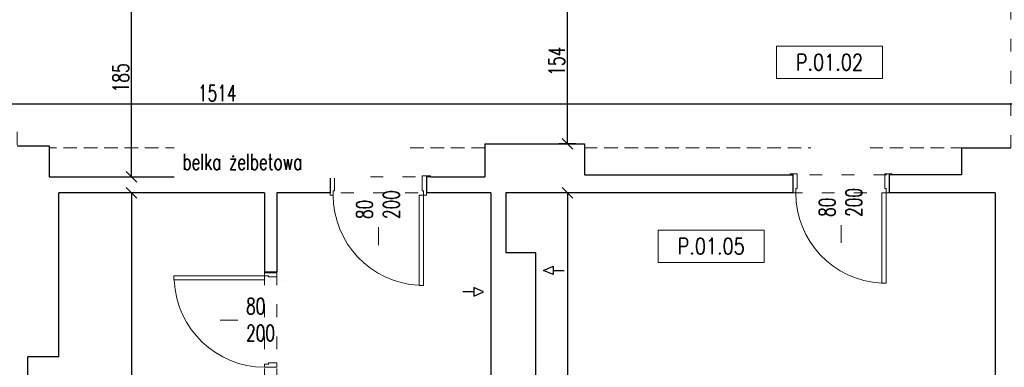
# Model space of a CAD drawing. Header units: inches. Extents: x 4551 to 8756, y -20806 to 359.
# Tile 12 of 35: x 5986 to 6905, y -8232 to -7907. Entities that reach past the tile are written whole.
import ezdxf

# ---------------------------------------------------------------- set-up
doc = ezdxf.new("R2010")
doc.units = ezdxf.units.IN
doc.header["$MEASUREMENT"] = 0
doc.linetypes.add('ACAD_ISO03W100', pattern=[30, 12, -18])
doc.linetypes.add('HIDDEN', pattern=[9.525, 6.35, -3.175])
doc.layers.add('0_RID_NIEDRUKOWALNA', color=7, linetype='ACAD_ISO03W100', lineweight=0, plot=False)
for name, color, linetype, lineweight in [('0_RID_STOLARKA', 7, 'Continuous', 5), ('0_RID_WIDOK', 252, 'Continuous', 5), ('0_RID_WYP SANIT', 146, 'Continuous', 5), ('A-AREA-IDEN', 202, 'Continuous', 9), ('A_opisy-stolarka', 7, 'Continuous', 9), ('K-MUR', 1, 'Continuous', 30), ('K-WYMIARY', 150, 'Continuous', 5)]:
    doc.layers.add(name, color=color, linetype=linetype, lineweight=lineweight)
doc.styles.add('RomanS', font='romans.shx', dxfattribs={"width": 0.8})
doc.styles.add('standard_1', font='romans.shx', dxfattribs={"width": 0.7})
doc.dimstyles.new('ISO-100', dxfattribs={"dimtxt": 15, "dimasz": 10, "dimexe": 8, "dimexo": 0.425, "dimgap": 2.5, "dimtad": 1, "dimdec": 1, "dimrnd": 0.5, "dimtxsty": 'standard_1', "dimblk": 'OBLIQUE', "dimcen": 10, "dimadec": 0, "dimazin": 0, "dimtfac": 1, "dimtdec": 0, "dimtmove": 0, "dimatfit": 3, "dimldrblk": 'OBLIQUE', "dimfxl": 8, "dimfxlon": 1, "dimarcsym": 0})

# ---------------------------------------------------------------- blocks, each defined once
blk = doc.blocks.new('_Oblique')
at = {"color": 0, "linetype": 'ByBlock', "lineweight": -2}
blk.add_line((-0.5, -0.5), (0.5, 0.5), dxfattribs=at)
blk = doc.blocks.new('*D318')
at = {"layer": 'Defpoints', "color": 0}
for p in [(6927.13, -7869.17), (6927.13, -7986), (5413.13, -8025.17)]:
    blk.add_point(p, dxfattribs=at)
at = {"layer": 'K-WYMIARY', "color": 0, "lineweight": -2}
for p, q in [((5413.13, -7994), (5413.13, -7978)), ((6927.13, -7978), (6927.13, -7994)), ((5413.13, -7986), (6927.13, -7986))]:
    blk.add_line(p, q, dxfattribs=at)
at = {"layer": 'K-WYMIARY', "color": 0, "lineweight": -2, "xscale": 10, "yscale": 10, "zscale": 10, "rotation": 180}
blk.add_blockref('_Oblique', (5413.13, -7986), dxfattribs=at)
at = {"layer": 'K-WYMIARY', "color": 0, "lineweight": -2, "xscale": 10, "yscale": 10, "zscale": 10}
blk.add_blockref('_Oblique', (6927.13, -7986), dxfattribs=at)
at = {"layer": 'K-WYMIARY', "color": 0, "insert": (6170.13, -7976), "char_height": 15, "attachment_point": 5, "style": 'standard_1'}
blk.add_mtext('1514', dxfattribs=at)
blk = doc.blocks.new('*D323')
at = {"layer": 'Defpoints', "color": 0}
for p in [(6497.13, -7869.17), (6532.13, -7869.17), (6532.13, -8023.17)]:
    blk.add_point(p, dxfattribs=at)
at = {"layer": 'K-WYMIARY', "color": 0, "lineweight": -2}
for p, q in [((6505.13, -7869.17), (6489.13, -7869.17)), ((6497.13, -8023.17), (6497.13, -7869.17)), ((6505.13, -8023.17), (6489.13, -8023.17))]:
    blk.add_line(p, q, dxfattribs=at)
at = {"layer": 'K-WYMIARY', "color": 0, "lineweight": -2, "xscale": 10, "yscale": 10, "zscale": 10}
for p, rotation in [((6497.13, -7869.17), 90), ((6497.13, -8023.17), 270)]:
    blk.add_blockref('_Oblique', p, dxfattribs=dict(at, rotation=rotation))
at = {"layer": 'K-WYMIARY', "color": 0, "insert": (6487.13, -7946.17), "char_height": 15, "attachment_point": 5, "rotation": 90, "style": 'standard_1'}
blk.add_mtext('154', dxfattribs=at)
blk = doc.blocks.new('*D324')
at = {"layer": 'Defpoints', "color": 0}
for p in [(6013.13, -7869.17), (6090, -7869.17), (6013.13, -8054.17)]:
    blk.add_point(p, dxfattribs=at)
at = {"layer": 'K-WYMIARY', "color": 0, "lineweight": -2}
for p, q in [((6082, -7869.17), (6098, -7869.17)), ((6090, -8054.17), (6090, -7869.17)), ((6082, -8054.17), (6098, -8054.17))]:
    blk.add_line(p, q, dxfattribs=at)
at = {"layer": 'K-WYMIARY', "color": 0, "lineweight": -2, "xscale": 10, "yscale": 10, "zscale": 10}
for p, rotation in [((6090, -7869.17), 90), ((6090, -8054.17), 270)]:
    blk.add_blockref('_Oblique', p, dxfattribs=dict(at, rotation=rotation))
at = {"layer": 'K-WYMIARY', "color": 0, "insert": (6080, -7961.67), "char_height": 15, "attachment_point": 5, "rotation": 90, "style": 'standard_1'}
blk.add_mtext('185', dxfattribs=at)
blk = doc.blocks.new('*D328')
at = {"layer": 'Defpoints', "color": 0}
for p in [(6214.13, -8069.17), (6090, -8575.17), (6195.13, -8575.17)]:
    blk.add_point(p, dxfattribs=at)
at = {"layer": 'K-WYMIARY', "color": 0, "lineweight": -2}
for p, q in [((6098, -8069.17), (6082, -8069.17)), ((6090, -8069.17), (6090, -8575.17)), ((6098, -8575.17), (6082, -8575.17))]:
    blk.add_line(p, q, dxfattribs=at)
at = {"layer": 'K-WYMIARY', "color": 0, "lineweight": -2, "xscale": 10, "yscale": 10, "zscale": 10}
for p, rotation in [((6090, -8069.17), 90), ((6090, -8575.17), 270)]:
    blk.add_blockref('_Oblique', p, dxfattribs=dict(at, rotation=rotation))
at = {"layer": 'K-WYMIARY', "color": 0, "insert": (6080, -8322.17), "char_height": 15, "attachment_point": 5, "rotation": 90, "style": 'standard_1'}
blk.add_mtext('506', dxfattribs=at)
blk = doc.blocks.new('*D330')
at = {"layer": 'Defpoints', "color": 0}
for p in [(6602.27, -8069.17), (6497.13, -8575.17), (6602.27, -8575.17)]:
    blk.add_point(p, dxfattribs=at)
at = {"layer": 'K-WYMIARY', "color": 0, "lineweight": -2}
for p, q in [((6505.13, -8069.17), (6489.13, -8069.17)), ((6497.13, -8069.17), (6497.13, -8575.17)), ((6505.13, -8575.17), (6489.13, -8575.17))]:
    blk.add_line(p, q, dxfattribs=at)
at = {"layer": 'K-WYMIARY', "color": 0, "lineweight": -2, "xscale": 10, "yscale": 10, "zscale": 10}
for p, rotation in [((6497.13, -8069.17), 90), ((6497.13, -8575.17), 270)]:
    blk.add_blockref('_Oblique', p, dxfattribs=dict(at, rotation=rotation))
at = {"layer": 'K-WYMIARY', "color": 0, "insert": (6487.13, -8322.17), "char_height": 15, "attachment_point": 5, "rotation": 90, "style": 'standard_1'}
blk.add_mtext('506', dxfattribs=at)

msp = doc.modelspace()

# ---------------------------------------------------------------- linework, layer by layer
at = {"layer": '0_RID_STOLARKA'}
for p, q in [((6320.63, -8023.83), (6320.63, -8117.81)), ((6752.63, -8021.83), (6752.63, -8115.81)), ((6275.63, -8071.17), (6275.63, -8053.17)), ((6275.63, -8053.17), (6279.63, -8053.17)), ((6275.63, -8071.17), (6275.63, -8053.17)), ((6275.63, -8071.17), (6275.63, -8053.17)), ((6279.63, -8053.17), (6279.63, -8067.17)), ((6361.63, -8067.17), (6361.63, -8053.17)), ((6361.63, -8053.17), (6365.63, -8053.17)), ((6365.63, -8071.17), (6365.63, -8053.17)), ((6365.63, -8053.17), (6365.63, -8071.17)), ((6365.63, -8071.17), (6365.63, -8053.17)), ((6707.63, -8069.17), (6707.63, -8051.17)), ((6707.63, -8051.17), (6711.63, -8051.17)), ((6707.63, -8069.17), (6707.63, -8051.17)), ((6707.63, -8069.17), (6707.63, -8051.17)), ((6711.63, -8051.17), (6711.63, -8065.17)), ((6793.63, -8065.17), (6793.63, -8051.17)), ((6793.63, -8051.17), (6797.63, -8051.17)), ((6797.63, -8069.17), (6797.63, -8051.17)), ((6797.63, -8051.17), (6797.63, -8069.17)), ((6797.63, -8069.17), (6797.63, -8051.17)), ((6278.43, -8071.17), (6275.63, -8071.17)), ((6279.63, -8067.17), (6278.43, -8067.17)), ((6278.43, -8067.17), (6278.43, -8071.17)), ((6358.83, -8155.57), (6358.83, -8071.17)), ((6358.83, -8071.17), (6362.83, -8071.17)), ((6362.83, -8067.17), (6361.63, -8067.17)), ((6362.83, -8071.17), (6362.83, -8067.17)), ((6365.63, -8071.17), (6362.83, -8071.17)), ((6362.83, -8071.17), (6362.83, -8155.57)), ((6710.43, -8069.17), (6707.63, -8069.17)), ((6711.63, -8065.17), (6710.43, -8065.17)), ((6710.43, -8065.17), (6710.43, -8069.17)), ((6790.83, -8153.57), (6790.83, -8069.17)), ((6790.83, -8069.17), (6794.83, -8069.17)), ((6794.83, -8065.17), (6793.63, -8065.17)), ((6794.83, -8069.17), (6794.83, -8065.17)), ((6797.63, -8069.17), (6794.83, -8069.17)), ((6794.83, -8069.17), (6794.83, -8153.57)), ((6214.13, -8146.47), (6129.73, -8146.47)), ((6129.73, -8146.47), (6129.73, -8150.47)), ((6214.13, -8143.67), (6224.13, -8143.67)), ((6214.13, -8143.67), (6214.13, -8146.47)), ((6225.63, -8143.67), (6214.13, -8143.67)), ((6214.13, -8143.67), (6225.63, -8143.67)), ((6214.13, -8146.47), (6218.13, -8146.47)), ((6214.13, -8150.47), (6214.13, -8146.47)), ((6218.13, -8146.47), (6218.13, -8147.67)), ((6225.63, -8147.67), (6225.63, -8143.67)), ((6129.73, -8150.47), (6214.13, -8150.47)), ((6218.13, -8147.67), (6225.63, -8147.67)), ((6362.83, -8155.57), (6358.83, -8155.57)), ((6794.83, -8153.57), (6790.83, -8153.57)), ((6266.87, -8187.92), (6172.89, -8187.92)), ((6218.13, -8229.12), (6214.13, -8229.12)), ((6214.13, -8229.12), (6214.13, -8231.92)), ((6218.13, -8227.92), (6218.13, -8229.12)), ((6225.63, -8227.92), (6218.13, -8227.92)), ((6225.63, -8231.92), (6225.63, -8227.92)), ((6214.13, -8231.92), (6224.13, -8231.92)), ((6214.13, -8231.92), (6225.63, -8231.92)), ((6214.13, -8231.92), (6225.63, -8231.92))]:
    msp.add_line(p, q, dxfattribs=at)
for points in [[(6275.63, -8053.17), (6272.13, -8053.17), (6272.13, -8054.17), (6275.63, -8054.17)], [(6369.13, -8053.17), (6365.63, -8053.17), (6365.63, -8054.17), (6369.13, -8054.17)], [(6707.63, -8051.17), (6705.13, -8051.17), (6705.13, -8052.17), (6707.63, -8052.17)], [(6800.13, -8051.17), (6797.63, -8051.17), (6797.63, -8052.17), (6800.13, -8052.17)]]:
    msp.add_lwpolyline(points, close=True, dxfattribs=at)
at = {"layer": '0_RID_STOLARKA', "extrusion": (0, 0, -1)}
for centre in [(6362.83, -8071.17), (6794.83, -8069.17)]:
    msp.add_ellipse(centre, major_axis=(84.4, 0), ratio=1, start_param=1.624586, end_param=3.141593, dxfattribs=at)
at = {"layer": '0_RID_STOLARKA'}
msp.add_ellipse((6214.13, -8146.47), major_axis=(0, -85.45), ratio=0.987725, start_param=4.766178, end_param=6.283185, dxfattribs=at)
at = {"layer": '0_RID_WIDOK', "linetype": 'HIDDEN', "lineweight": 9, "ltscale": 2}
for p, q in [((6420.13, -8027.17), (6013.13, -8027.17)), ((7325.13, -8027.17), (6513.13, -8027.17))]:
    msp.add_line(p, q, dxfattribs=at)
at = {"layer": '0_RID_WIDOK', "color": 6, "lineweight": 30}
for points in [[(6483.77, -8141.46), (6483.77, -8145.46), (6474.88, -8141.46), (6483.77, -8137.46), (6483.77, -8141.46), (6494.15, -8141.46)], [(6409.8, -8161.46), (6409.8, -8165.46), (6418.69, -8161.46), (6409.8, -8157.46), (6409.8, -8161.46), (6399.42, -8161.46)]]:
    msp.add_lwpolyline(points, dxfattribs=at)
at = {"layer": '0_RID_WYP SANIT'}
for points in [[(6357.02, -8054.35), (6357.02, -8054.35)], [(6789.02, -8052.35), (6789.02, -8052.35)], [(6230.95, -8152.28), (6230.95, -8152.28)]]:
    msp.add_lwpolyline(points, close=True, dxfattribs=at)
at = {"layer": 'K-MUR'}
for p, q in [((5983.13, -8025.17), (6013.13, -8025.17)), ((6013.13, -8025.17), (6013.13, -8054.17)), ((6420.13, -8023.17), (6420.13, -8054.17)), ((6513.13, -8023.17), (6513.13, -8052.17)), ((6865.13, -8027.17), (6865.13, -8052.17)), ((6275.63, -8054.17), (6275.63, -8069.17)), ((6365.63, -8054.17), (6365.63, -8069.17)), ((6707.63, -8052.17), (6707.63, -8069.17)), ((6797.63, -8052.17), (6797.63, -8069.17)), ((6214.13, -8069.17), (6214.13, -8143.17)), ((6225.63, -8069.17), (6225.63, -8143.17)), ((6425.63, -8069.17), (6425.63, -8575.17)), ((6439.63, -8069.17), (6439.63, -8125.17)), ((6896.63, -8069.17), (6896.63, -8575.17)), ((6467.63, -8261.17), (6467.63, -8125.17)), ((6225.63, -8143.17), (6214.13, -8143.17))]:
    msp.add_line(p, q, dxfattribs=at)
for points in [[(6420.13, -8023.17), (6513.13, -8023.17)], [(6865.13, -8027.17), (6911.13, -8027.17)], [(6013.13, -8054.17), (6275.63, -8054.17)], [(6369.13, -8054.17), (6420.13, -8054.17)], [(6513.13, -8052.17), (6707.63, -8052.17)], [(6865.13, -8052.17), (6797.63, -8052.17)], [(6214.13, -8069.17), (6046.13, -8069.17), (6022.13, -8069.17)], [(6022.13, -8222.17), (6022.13, -8069.17)], [(6275.63, -8069.17), (6225.63, -8069.17)], [(6425.63, -8069.17), (6369.13, -8069.17), (6365.63, -8069.17)], [(6707.63, -8069.17), (6439.63, -8069.17)], [(6896.63, -8069.17), (6797.63, -8069.17)], [(6467.63, -8125.17), (6439.63, -8125.17)], [(5993.13, -8575.17), (5993.13, -8222.17)], [(6022.13, -8222.17), (5993.13, -8222.17)]]:
    msp.add_lwpolyline(points, dxfattribs=at)

# ---------------------------------------------------------------- texts
at = {"layer": 'A-AREA-IDEN', "lineweight": 18, "char_height": 15.12, "width": 83.9119, "attachment_point": 5, "line_spacing_factor": 0.964689, "style": 'RomanS', "bg_fill": 16}
for s, insert in [('P.01.02', (6741.82, -7947.16)), ('P.01.05', (6631.39, -8118.92))]:
    msp.add_mtext(s, dxfattribs=dict(at, insert=insert))

# ---------------------------------------------------------------- dimensions: what is measured, and where the dimension line sits
at = {"layer": 'K-WYMIARY'}
dim = msp.add_linear_dim(base=(6927.13, -7986), p1=(5413.13, -8025.17), p2=(6927.13, -7869.17), dimstyle='ISO-100', dxfattribs=at)
dim.commit()
dim.dimension.update_dxf_attribs({"geometry": '*D318', "text_midpoint": (6170.13, -7976)})
for base, p1, p2, picture, middle in [((6090, -7869.17), (6013.13, -8054.17), (6013.13, -7869.17), '*D324', (6080, -7961.67)), ((6497.13, -7869.17), (6532.13, -8023.17), (6532.13, -7869.17), '*D323', (6487.13, -7946.17)), ((6497.13, -8575.17), (6602.27, -8069.17), (6602.27, -8575.17), '*D330', (6487.13, -8322.17))]:
    dim = msp.add_linear_dim(base=base, p1=p1, p2=p2, angle=90, dimstyle='ISO-100', dxfattribs=at)
    dim.commit()
    dim.dimension.update_dxf_attribs({"geometry": picture, "text_midpoint": middle})

# ---------------------------------------------------------------- next in the draw order: texts
at = {"layer": '0_RID_STOLARKA', "char_height": 15, "width": 86.1308, "attachment_point": 7, "rotation": 90, "style": 'standard_1', "bg_fill": 2}
for insert in [(6340.19, -8093.56), (6772.19, -8091.56)]:
    msp.add_mtext('80\\P200', dxfattribs=dict(at, insert=insert))
at = {"layer": '0_RID_STOLARKA', "insert": (6197.05, -8207.48), "char_height": 15, "width": 86.1308, "attachment_point": 7, "style": 'standard_1', "bg_fill": 2}
msp.add_mtext('80\\P200', dxfattribs=at)

# ---------------------------------------------------------------- next in the draw order: linework, layer by layer
at = {"layer": '0_RID_NIEDRUKOWALNA'}
for points in [[(6911.13, -7869.17), (5413.13, -7869.17), (5413.13, -8025.17), (5965.13, -8025.17), (5965.13, -8012.17), (5983.13, -8012.17), (5983.13, -8025.17), (6013.13, -8025.17), (6013.13, -8054.17), (6420.13, -8054.17), (6420.13, -8023.17), (6513.13, -8023.17), (6513.13, -8052.17), (6865.13, -8052.17), (6865.13, -8027.17), (6911.13, -8027.17), (6911.13, -7869.17)], [(5993.13, -8575.17), (6214.13, -8575.17), (6214.13, -8069.17), (6022.13, -8069.17), (6022.13, -8222.17), (5993.13, -8222.17), (5993.13, -8575.17)], [(6439.63, -8575.17), (6896.63, -8575.17), (6896.63, -8069.17), (6439.63, -8069.17), (6439.63, -8125.17), (6467.63, -8125.17), (6467.63, -8261.17), (6509.63, -8261.17), (6509.63, -8346.17), (6439.63, -8346.17), (6439.63, -8575.17)]]:
    msp.add_lwpolyline(points, dxfattribs=at)
msp.add_lwpolyline([(6225.63, -8069.17), (6425.63, -8069.17), (6425.63, -8575.17), (6225.63, -8575.17)], close=True, dxfattribs=at)

# ---------------------------------------------------------------- next in the draw order: dimensions: what is measured, and where the dimension line sits
at = {"layer": 'K-WYMIARY'}
dim = msp.add_linear_dim(base=(6090, -8575.17), p1=(6214.13, -8069.17), p2=(6195.13, -8575.17), angle=90, dimstyle='ISO-100', dxfattribs=at)
dim.commit()
dim.dimension.update_dxf_attribs({"geometry": '*D328', "text_midpoint": (6080, -8322.17)})

# ---------------------------------------------------------------- next in the draw order: texts
at = {"layer": 'A_opisy-stolarka', "insert": (6137.62, -8032.64), "char_height": 15, "width": 165.5341, "attachment_point": 1, "style": 'standard_1', "bg_fill": 2}
msp.add_mtext('\\pxsm0.8;{\\Fromans.shx|c1;belka żelbetowa}', dxfattribs=at)

doc.saveas('drawing.dxf')
